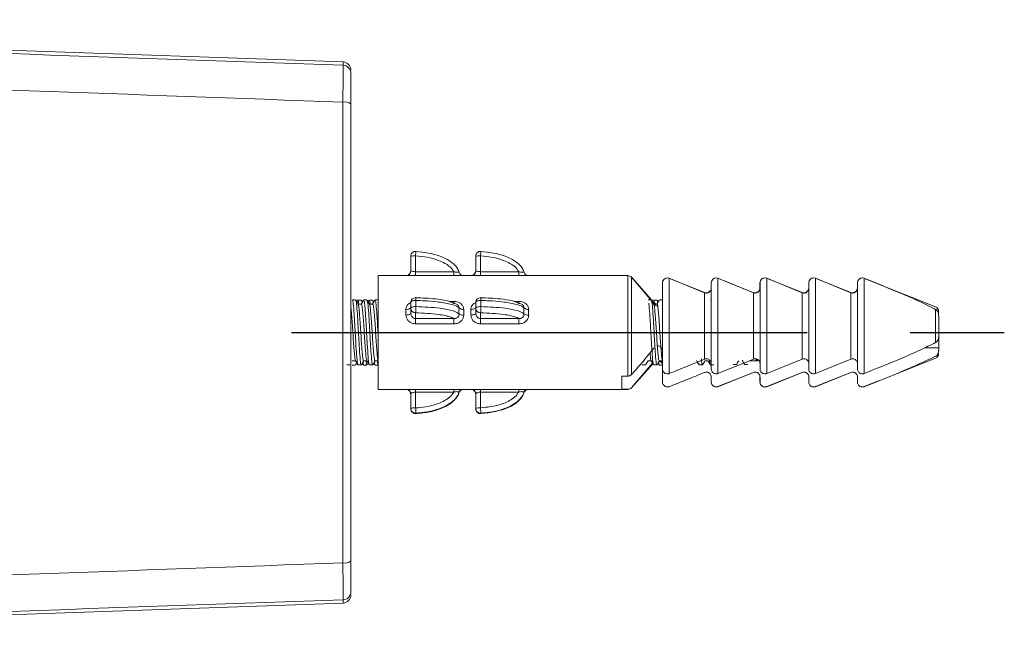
# Model space of a CAD drawing. Header units: millimetres. Extents: x 3623 to 4479, y 1534 to 2139.
# Tile 11 of 21: x 4345 to 4406, y 1671 to 1709. Entities that reach past the tile are written whole.
import ezdxf

# ---------------------------------------------------------------- set-up
doc = ezdxf.new("R2010")
doc.units = ezdxf.units.MM
doc.linetypes.add('CENTER', pattern=[50.8, 31.75, -6.35, 6.35, -6.35])
doc.layers.add('Center', color=1, linetype='CENTER')

# ---------------------------------------------------------------- blocks, each defined once
blk = doc.blocks.new('A$C4B59321F')
at = {"color": 7, "linetype": 'Continuous', "lineweight": 15}
for p, q in [((80.517, 35.898), (6, 38.5)), ((80.517, 35.898), (6, 38.5)), ((80.508, 5.074), (80.508, 33.426)), ((81, 33.305), (81, 5.195)), ((84.681, 23.049), (84.681, 23.944)), ((84.981, 23.967), (84.981, 22.993)), ((84.997, 24.243), (84.997, 24.244)), ((88.681, 23.049), (88.681, 23.944)), ((88.981, 23.967), (88.981, 22.993)), ((88.997, 24.243), (88.997, 24.244)), ((84.681, 23.019), (84.681, 23.049)), ((88.681, 23.019), (88.681, 23.049)), ((82.684, 22.75), (82.681, 22.75)), ((82.681, 21.268), (82.681, 22.75)), ((98.049, 22.75), (82.684, 22.75)), ((82.684, 20.5), (82.684, 22.75)), ((84.981, 22.993), (87.33, 22.993)), ((88.981, 22.993), (91.33, 22.993)), ((98.273, 22.649), (98.273, 22.65)), ((98.273, 22.649), (99.66, 21.007)), ((99.657, 21.09), (98.31, 22.606)), ((100.595, 22.585), (100.595, 16.728)), ((100.595, 22.585), (102.773, 21.699)), ((102.77, 21.715), (100.682, 22.55)), ((103.595, 22.585), (103.595, 16.728)), ((106.595, 22.585), (106.595, 16.728)), ((106.595, 22.585), (108.773, 21.699)), ((108.77, 21.715), (106.682, 22.55)), ((109.595, 22.585), (109.595, 16.728)), ((109.595, 22.585), (111.773, 21.699)), ((111.77, 21.715), (109.682, 22.55)), ((112.595, 22.585), (112.595, 16.728)), ((116.993, 20.826), (112.665, 22.557)), ((113.09, 22.388), (112.781, 22.511)), ((100.181, 21.231), (100.181, 22.307)), ((100.184, 17.006), (100.184, 22.307)), ((103.181, 22.03), (103.181, 22.307)), ((103.184, 17.006), (103.184, 22.307)), ((105.77, 21.715), (104.012, 22.418)), ((106.181, 22.03), (106.181, 22.307)), ((106.184, 17.006), (106.184, 22.307)), ((109.181, 22.03), (109.181, 22.307)), ((109.184, 17.006), (109.184, 22.307)), ((112.181, 22.03), (112.181, 22.307)), ((112.184, 17.006), (112.184, 22.307)), ((81.288, 21.251), (81.088, 21.251)), ((81.425, 21.244), (81.362, 21.134)), ((81.634, 21.25), (81.434, 21.25)), ((81.711, 21.127), (81.644, 21.243)), ((81.989, 21.251), (81.789, 21.251)), ((82.126, 21.244), (82.062, 21.134)), ((82.334, 21.25), (82.134, 21.25)), ((82.411, 21.127), (82.346, 21.24)), ((82.689, 21.251), (82.489, 21.251)), ((85, 21.219), (85, 20.846)), ((89, 21.219), (89, 20.846)), ((99.489, 21.251), (99.289, 21.251)), ((99.834, 21.25), (99.634, 21.25)), ((99.911, 21.127), (99.846, 21.239)), ((100.189, 21.251), (99.989, 21.251)), ((100.184, 21.237), (100.176, 21.176)), ((100.181, 21.29), (100.179, 21.25)), ((102.773, 17.614), (102.773, 21.699)), ((103.184, 21.247), (103.134, 21.247)), ((105.773, 17.614), (105.773, 21.699)), ((108.773, 17.614), (108.773, 21.699)), ((111.773, 17.614), (111.773, 21.699)), ((81.644, 21.001), (81.439, 21.001)), ((82.344, 21.001), (82.139, 21.001)), ((84.384, 20.326), (84.384, 20.67)), ((84.684, 20.739), (84.684, 21.112)), ((84.684, 20.418), (84.684, 20.739)), ((88.384, 20.326), (88.384, 20.67)), ((88.684, 20.739), (88.684, 21.112)), ((88.684, 20.418), (88.684, 20.739)), ((99.844, 21.001), (99.666, 21.001)), ((116.995, 18.639), (116.995, 20.675)), ((82.684, 15.75), (82.684, 20.5)), ((84.984, 20.458), (84.984, 20.11)), ((84.984, 20.11), (87.333, 20.11)), ((84.984, 20.11), (84.984, 19.784)), ((87.333, 20.11), (87.333, 19.784)), ((88.984, 20.458), (88.984, 20.11)), ((88.984, 20.11), (91.333, 20.11)), ((88.984, 20.11), (88.984, 19.784)), ((91.333, 20.11), (91.333, 19.784)), ((117.181, 20.547), (117.181, 20.432)), ((117.181, 20.431), (117.181, 20.432)), ((117.181, 20.278), (117.181, 20.431)), ((117.184, 20.217), (117.184, 20.238)), ((117.184, 20.238), (117.184, 19.075)), ((87.333, 19.784), (84.984, 19.784)), ((91.333, 19.784), (88.984, 19.784)), ((117.184, 18.31), (117.184, 19.075)), ((116.328, 18.31), (117.184, 18.31)), ((117.184, 18.178), (117.184, 18.31)), ((105.773, 17.614), (103.595, 16.728)), ((108.773, 17.614), (106.595, 16.728)), ((111.773, 17.614), (109.595, 16.728)), ((112.595, 15.916), (116.993, 17.675)), ((80.738, 17.251), (80.938, 17.251)), ((81.073, 17.304), (81.084, 17.302)), ((81.083, 17.501), (81.288, 17.501)), ((81.084, 17.25), (81.284, 17.25)), ((81.284, 17.302), (81.297, 17.299)), ((81.297, 17.263), (81.362, 17.375)), ((81.438, 17.251), (81.638, 17.251)), ((81.711, 17.368), (81.772, 17.264)), ((81.783, 17.501), (81.988, 17.501)), ((81.784, 17.25), (81.984, 17.25)), ((81.995, 17.26), (82.062, 17.375)), ((82.139, 17.251), (82.339, 17.251)), ((82.411, 17.367), (82.471, 17.264)), ((82.483, 17.501), (82.684, 17.501)), ((82.484, 17.25), (82.684, 17.25)), ((82.681, 15.75), (82.681, 17.507)), ((98.273, 15.855), (99.549, 17.34)), ((98.273, 15.854), (99.587, 17.332)), ((98.939, 17.251), (99.139, 17.251)), ((99.283, 17.501), (99.488, 17.501)), ((99.639, 17.251), (99.839, 17.251)), ((99.911, 17.367), (99.972, 17.263)), ((99.983, 17.501), (100.184, 17.501)), ((99.984, 17.25), (100.175, 17.25)), ((100.181, 16.194), (100.181, 17.267)), ((100.184, 17.006), (100.184, 16.194)), ((102.405, 17.341), (102.438, 17.297)), ((102.438, 17.251), (102.638, 17.251)), ((102.783, 17.501), (102.99, 17.501)), ((104.538, 17.279), (104.738, 17.279)), ((105.213, 17.341), (105.238, 17.323)), ((105.238, 17.291), (105.438, 17.291)), ((105.56, 17.501), (105.954, 17.501)), ((106.004, 17.515), (106.078, 17.558)), ((97.684, 16.565), (97.684, 15.756)), ((98.049, 16.565), (97.684, 16.565)), ((100.978, 16.069), (101.905, 16.44)), ((103.181, 16.194), (103.181, 16.507)), ((103.184, 16.509), (103.184, 16.194)), ((103.595, 15.918), (105.773, 16.794)), ((103.595, 15.916), (105.77, 16.786)), ((106.181, 16.194), (106.181, 16.507)), ((106.184, 16.509), (106.184, 16.194)), ((106.595, 15.918), (108.773, 16.794)), ((106.595, 15.916), (108.77, 16.786)), ((109.181, 16.194), (109.181, 16.507)), ((109.184, 16.509), (109.184, 16.194)), ((109.595, 15.918), (111.773, 16.794)), ((109.595, 15.916), (111.77, 16.786)), ((112.181, 16.194), (112.181, 16.507)), ((112.184, 16.509), (112.184, 16.194)), ((98.639, 16.273), (98.273, 15.855)), ((98.273, 15.855), (98.273, 15.851)), ((100.561, 15.904), (100.595, 15.915)), ((100.595, 15.918), (100.595, 15.915)), ((103.561, 15.904), (103.595, 15.915)), ((103.595, 15.918), (103.595, 15.915)), ((106.561, 15.904), (106.595, 15.915)), ((106.595, 15.918), (106.595, 15.915)), ((109.561, 15.904), (109.595, 15.915)), ((109.595, 15.918), (109.595, 15.915)), ((112.561, 15.904), (112.595, 15.915)), ((113.478, 16.273), (112.595, 15.918)), ((112.595, 15.918), (112.595, 15.915)), ((82.681, 15.75), (82.684, 15.75)), ((82.684, 15.75), (98.049, 15.75)), ((84.681, 14.587), (84.681, 15.482)), ((87.33, 15.585), (84.981, 15.585)), ((84.981, 15.585), (84.981, 14.61)), ((88.681, 14.587), (88.681, 15.482)), ((91.33, 15.585), (88.981, 15.585)), ((88.981, 15.585), (88.981, 14.61)), ((97.684, 15.756), (98.049, 15.756)), ((84.681, 14.557), (84.681, 14.587)), ((88.681, 14.557), (88.681, 14.587)), ((84.997, 14.289), (84.997, 14.258)), ((84.997, 14.258), (84.997, 14.257)), ((88.997, 14.289), (88.997, 14.258)), ((88.997, 14.258), (88.997, 14.257)), ((6, 0), (80.517, 2.602))]:
    blk.add_line(p, q, dxfattribs=at)
at = {"color": 8, "linetype": 'Continuous', "lineweight": 15}
for p, q in [((80.517, 35.7), (80.517, 35.898)), ((80.517, 35.898), (80.517, 35.898)), ((84.981, 22.993), (84.981, 22.75)), ((87.33, 22.993), (87.33, 22.75)), ((88.981, 22.993), (88.981, 22.75)), ((91.33, 22.993), (91.33, 22.75)), ((98.049, 16.565), (98.049, 22.75)), ((98.273, 22.65), (98.273, 16.664)), ((87.044, 21.16), (87.333, 21.16)), ((87.333, 21.16), (87.333, 21.039)), ((91.044, 21.16), (91.333, 21.16)), ((91.333, 21.16), (91.333, 21.039)), ((99.657, 21.001), (99.657, 21.09)), ((105.954, 17.501), (105.954, 17.599)), ((106.004, 17.606), (106.004, 17.515)), ((84.981, 15.585), (84.981, 15.75)), ((87.33, 15.585), (87.33, 15.75)), ((88.981, 15.585), (88.981, 15.75)), ((91.33, 15.585), (91.33, 15.75)), ((98.049, 15.75), (98.049, 15.756)), ((80.517, 2.602), (80.517, 2.8))]:
    blk.add_line(p, q, dxfattribs=at)
at = {"color": 7, "linetype": 'Continuous', "lineweight": 15, "flags": 128}
for points in [[(100.204, 22.422), (100.19, 22.38), (100.181, 22.307)], [(103.204, 22.422), (103.19, 22.38), (103.181, 22.307)], [(106.204, 22.422), (106.19, 22.38), (106.181, 22.307)], [(109.204, 22.422), (109.19, 22.38), (109.181, 22.307)], [(112.204, 22.422), (112.19, 22.38), (112.181, 22.307)], [(85, 21.219), (84.939, 21.218), (84.88, 21.213), (84.826, 21.203), (84.778, 21.19), (84.738, 21.174), (84.708, 21.155), (84.69, 21.134), (84.684, 21.112)], [(84.984, 21.393), (84.987, 21.408), (84.99, 21.412), (84.993, 21.405), (84.995, 21.386), (84.997, 21.357), (84.999, 21.318), (85, 21.272), (85, 21.219)], [(89, 21.219), (88.939, 21.218), (88.88, 21.213), (88.826, 21.203), (88.778, 21.19), (88.738, 21.174), (88.708, 21.155), (88.69, 21.134), (88.684, 21.112)], [(88.984, 21.393), (88.987, 21.408), (88.99, 21.412), (88.993, 21.405), (88.995, 21.386), (88.997, 21.357), (88.999, 21.318), (89, 21.272), (89, 21.219)], [(84.384, 20.67), (84.443, 20.673), (84.499, 20.68), (84.551, 20.691), (84.596, 20.706), (84.633, 20.724), (84.661, 20.745), (84.678, 20.768), (84.684, 20.792)], [(84.684, 20.739), (84.69, 20.76), (84.708, 20.781), (84.738, 20.8), (84.778, 20.816), (84.826, 20.83), (84.88, 20.839), (84.939, 20.845), (85, 20.846)], [(88.384, 20.67), (88.443, 20.673), (88.499, 20.68), (88.551, 20.691), (88.596, 20.706), (88.633, 20.724), (88.661, 20.745), (88.678, 20.768), (88.684, 20.792)], [(88.684, 20.739), (88.69, 20.76), (88.708, 20.781), (88.738, 20.8), (88.778, 20.816), (88.826, 20.83), (88.88, 20.839), (88.939, 20.845), (89, 20.846)], [(99.798, 21.001), (99.726, 21.033), (99.657, 21.09)], [(84.384, 20.326), (84.443, 20.328), (84.499, 20.333), (84.551, 20.342), (84.596, 20.353), (84.633, 20.367), (84.661, 20.383), (84.678, 20.4), (84.684, 20.418)], [(88.384, 20.326), (88.443, 20.328), (88.499, 20.333), (88.551, 20.342), (88.596, 20.353), (88.633, 20.367), (88.661, 20.383), (88.678, 20.4), (88.684, 20.418)], [(103.138, 17.254), (103.238, 17.254), (103.338, 17.254)]]:
    blk.add_lwpolyline(points, dxfattribs=at)
at = {"color": 7, "linetype": 'Continuous', "lineweight": 15}
for centre, radius, start, end in [((80.5, 35.398), 0.5, 0, 88), ((80.5, 35.399), 0.5, 0, 88), ((80.5, 35.201), 0.5, 0.00432, 88.00474), ((80.622, 32.829), 0.608, 51.58795, 100.79886), ((84.981, 23.944), 0.3, 86.892, 179.90982), ((84.907, 22.969), 1, 85.72545, 103.02419), ((84.981, 23.944), 0.3, 86.9786, 90), ((88.981, 23.944), 0.3, 86.892, 179.90982), ((88.907, 22.969), 1, 85.72545, 103.02419), ((88.981, 23.944), 0.3, 86.9786, 90), ((84.381, 23.049), 0.3, 274.67225, 359.99226), ((88.381, 23.049), 0.3, 274.67225, 359.99226), ((84.381, 23.049), 0.3, 274.67666, 328.81764), ((88.381, 23.049), 0.3, 274.67666, 328.81764), ((98.049, 22.45), 0.3, 41.63354, 90), ((100.481, 22.307), 0.3, 89.71196, 154.81245), ((100.484, 22.307), 0.3, 68.19859, 153.89824), ((103.481, 22.307), 0.3, 89.71127, 154.81245), ((103.484, 22.307), 0.3, 68.19859, 153.89824), ((106.481, 22.307), 0.3, 89.7116, 154.81245), ((106.484, 22.307), 0.3, 68.19859, 153.89824), ((109.481, 22.307), 0.3, 89.7119, 154.81245), ((109.484, 22.307), 0.3, 68.19859, 153.89824), ((112.481, 22.307), 0.3, 89.71198, 154.81245), ((112.484, 22.307), 0.3, 68.19859, 153.89824), ((102.881, 21.994), 0.3, 248.19859, 0), ((105.881, 21.994), 0.3, 248.19859, 0), ((108.881, 21.994), 0.3, 248.19859, 0), ((111.881, 21.994), 0.3, 248.19859, 0), ((84.974, 21.102), 0.291, 88.11518, 177.98216), ((88.974, 21.102), 0.291, 88.11518, 177.98216), ((84.974, 20.749), 0.291, 182.01784, 271.88482), ((81.274, 20.804), 3.726, 354.67354, 0.63539), ((87.908, 21.059), 0.39, 229.44609, 275.07953), ((88.974, 20.749), 0.291, 182.01784, 271.88482), ((85.274, 20.804), 3.726, 354.67354, 0.63539), ((91.908, 21.059), 0.39, 229.44609, 275.07953), ((116.881, 20.547), 0.3, 0, 68.19859), ((87.892, 20.788), 0.465, 239.21127, 276.23749), ((91.892, 20.788), 0.465, 239.21127, 276.23749), ((116.881, 17.954), 0.3, 291.80141, 0), ((99.881, 17.211), 0.3, 7.60557, 70.10189), ((105.954, 17.601), 0.1, 270, 300), ((98.049, 16.05), 0.3, 270, 318.36646), ((84.381, 15.452), 0.3, 0.00137, 44.03335), ((87.94, 15.451), 0.3, 94.6855, 164.06263), ((88.381, 15.452), 0.3, 0.00137, 44.03335), ((91.94, 15.451), 0.3, 94.6855, 164.06263), ((84.907, 13.613), 1, 85.72545, 103.02419), ((84.981, 14.588), 0.3, 180.09018, 273.108), ((84.981, 14.557), 0.3, 180, 273.0214), ((84.981, 14.557), 0.3, 180.09018, 273.108), ((61.039, 13.269), 23.98, 2.43792, 3.2074), ((88.907, 13.613), 1, 85.72545, 103.02419), ((88.981, 14.588), 0.3, 180.09018, 273.108), ((88.981, 14.557), 0.3, 180, 273.0214), ((88.981, 14.557), 0.3, 180.09018, 273.108), ((65.039, 13.269), 23.98, 2.43792, 3.2074), ((80.622, 5.671), 0.608, 259.20114, 308.41205), ((80.5, 3.299), 0.5, 271.99526, 359.99568), ((80.5, 3.102), 0.5, 272, 0)]:
    blk.add_arc(centre, radius, start, end, dxfattribs=at)
at = {"color": 8, "linetype": 'Continuous', "lineweight": 15}
for centre, radius, start, end in [((100.716, 23.206), 15.753, 176.22456, 177.23234), ((104.716, 23.206), 15.753, 176.22456, 177.23234), ((84.381, 23.049), 0.3, 328.81998, 359.99946), ((88.381, 23.049), 0.3, 328.81998, 359.99946), ((84.381, 15.451), 0.3, 44.03316, 85.31653), ((84.384, 15.482), 0.297, 0.11849, 64.72234), ((87.937, 15.482), 0.298, 115.36172, 163.85068), ((88.381, 15.451), 0.3, 44.03316, 85.31653), ((88.384, 15.482), 0.297, 0.11849, 64.72234), ((91.937, 15.482), 0.298, 115.36172, 163.85068)]:
    blk.add_arc(centre, radius, start, end, dxfattribs=at)
at = {"color": 7, "linetype": 'Continuous', "lineweight": 15}
for points, knots in [([(6, 38.291), (17.995, 37.874), (42.834, 37.01), (67.673, 36.147), (80.517, 35.7)], [0, 0, 0, 0, 0.482903, 1, 1, 1, 1]), ([(80.508, 33.426), (67.65, 33.894), (42.814, 34.798), (17.977, 35.701), (6, 36.136)], [0, 0, 0, 0, 0.517743, 1, 1, 1, 1]), ([(80.508, 33.426), (80.51, 33.745), (80.513, 34.385), (80.517, 35.127), (80.518, 35.603), (80.517, 35.669), (80.517, 35.7)], [0, 0, 0, 0, 0.257765, 0.515551, 0.773231, 1, 1, 1, 1]), ([(81, 35.201), (81, 35.175), (81, 35.12), (81, 34.723), (81, 34.104), (81, 33.571), (81, 33.305)], [0, 0, 0, 0, 0.226758, 0.484429, 0.742217, 1, 1, 1, 1]), ([(87.33, 22.993), (87.301, 23.045), (87.224, 23.178), (87.034, 23.35), (86.751, 23.537), (86.308, 23.735), (85.7, 23.903), (85.223, 23.945), (84.981, 23.967)], [0, 0, 0, 0, 0.068066, 0.175004, 0.286423, 0.455384, 0.724229, 1, 1, 1, 1]), ([(84.997, 24.243), (85.507, 24.183), (86.182, 24.104), (87.004, 23.727), (87.404, 23.428), (87.6, 23.122), (87.64, 23), (87.651, 22.967)], [0, 0, 0, 0, 0.493059, 0.652398, 0.874608, 0.966543, 1, 1, 1, 1]), ([(91.33, 22.993), (91.3, 23.044), (91.174, 23.262), (90.831, 23.497), (90.092, 23.84), (89.462, 23.912), (88.981, 23.967)], [0, 0, 0, 0, 0.068236, 0.286198, 0.45558, 1, 1, 1, 1]), ([(88.997, 24.243), (89.507, 24.183), (90.182, 24.104), (91.004, 23.727), (91.404, 23.428), (91.6, 23.122), (91.64, 23), (91.651, 22.967)], [0, 0, 0, 0, 0.493059, 0.652398, 0.874608, 0.966543, 1, 1, 1, 1]), ([(84.678, 23.051), (84.679, 23.044), (84.685, 22.997), (84.668, 22.939), (84.64, 22.902), (84.636, 22.896)], [0, 0, 0, 0, 0.13658, 0.860781, 1, 1, 1, 1]), ([(84.681, 23.049), (84.685, 23.047), (84.691, 23.043), (84.743, 23.026), (84.818, 23.007), (84.903, 22.994), (84.959, 22.993), (84.981, 22.993)], [0, 0, 0, 0, 0.213325, 0.428609, 0.646172, 0.861726, 1, 1, 1, 1]), ([(88.678, 23.051), (88.679, 23.044), (88.685, 22.997), (88.668, 22.939), (88.64, 22.902), (88.636, 22.896)], [0, 0, 0, 0, 0.13658, 0.860781, 1, 1, 1, 1]), ([(88.681, 23.049), (88.685, 23.047), (88.691, 23.043), (88.743, 23.026), (88.818, 23.007), (88.903, 22.994), (88.959, 22.993), (88.981, 22.993)], [0, 0, 0, 0, 0.2133253, 0.4286089, 0.6461721, 0.8617265, 1, 1, 1, 1]), ([(87.33, 22.993), (87.335, 22.991), (87.371, 22.98), (87.421, 22.969), (87.497, 22.961), (87.547, 22.96), (87.6, 22.962), (87.642, 22.966), (87.648, 22.967), (87.651, 22.967)], [0, 0, 0, 0, 0.027434, 0.231118, 0.301702, 0.519144, 0.581325, 0.782015, 1, 1, 1, 1]), ([(87.707, 22.862), (87.687, 22.888), (87.661, 22.92), (87.655, 22.96), (87.654, 22.968)], [0, 0, 0, 0, 0.808383, 1, 1, 1, 1]), ([(87.928, 22.751), (87.928, 22.751), (87.925, 22.751), (87.904, 22.752), (87.857, 22.759), (87.785, 22.789), (87.728, 22.826), (87.709, 22.859), (87.707, 22.862)], [0, 0, 0, 0, 0.002336, 0.099023, 0.278707, 0.572544, 0.968674, 1, 1, 1, 1]), ([(91.33, 22.993), (91.335, 22.991), (91.371, 22.98), (91.421, 22.969), (91.497, 22.961), (91.547, 22.96), (91.6, 22.962), (91.642, 22.966), (91.648, 22.967), (91.651, 22.967)], [0, 0, 0, 0, 0.027434, 0.231118, 0.301702, 0.519144, 0.581325, 0.782015, 1, 1, 1, 1]), ([(91.707, 22.862), (91.687, 22.888), (91.661, 22.92), (91.655, 22.96), (91.654, 22.968)], [0, 0, 0, 0, 0.808383, 1, 1, 1, 1]), ([(91.928, 22.751), (91.928, 22.751), (91.925, 22.751), (91.904, 22.752), (91.857, 22.759), (91.785, 22.789), (91.728, 22.826), (91.709, 22.859), (91.707, 22.862)], [0, 0, 0, 0, 0.002336, 0.099023, 0.278707, 0.572544, 0.968674, 1, 1, 1, 1]), ([(100.184, 22.307), (100.184, 22.31), (100.184, 22.349), (100.189, 22.397), (100.214, 22.433), (100.217, 22.438)], [0, 0, 0, 0, 0.059523, 0.864176, 1, 1, 1, 1]), ([(103.184, 22.307), (103.184, 22.31), (103.184, 22.349), (103.189, 22.397), (103.214, 22.433), (103.217, 22.438)], [0, 0, 0, 0, 0.059523, 0.864176, 1, 1, 1, 1]), ([(103.595, 22.585), (103.959, 22.44), (104.688, 22.15), (105.411, 21.849), (105.773, 21.699)], [0, 0, 0, 0, 0.499977, 1, 1, 1, 1]), ([(106.184, 22.307), (106.184, 22.31), (106.184, 22.349), (106.189, 22.397), (106.214, 22.433), (106.217, 22.438)], [0, 0, 0, 0, 0.059523, 0.864176, 1, 1, 1, 1]), ([(109.184, 22.307), (109.184, 22.31), (109.184, 22.349), (109.189, 22.397), (109.214, 22.433), (109.217, 22.438)], [0, 0, 0, 0, 0.059523, 0.864176, 1, 1, 1, 1]), ([(112.184, 22.307), (112.184, 22.31), (112.184, 22.349), (112.189, 22.397), (112.214, 22.433), (112.217, 22.438)], [0, 0, 0, 0, 0.059523, 0.864176, 1, 1, 1, 1]), ([(112.595, 22.585), (113.41, 22.258), (114.56, 21.795), (116.03, 21.161), (116.673, 20.837), (116.995, 20.675)], [0, 0, 0, 0, 0.548068, 0.773865, 1, 1, 1, 1]), ([(103.184, 21.988), (103.184, 21.986), (103.184, 21.947), (103.168, 21.869), (103.113, 21.778), (103.036, 21.715), (102.952, 21.679), (102.858, 21.671), (102.801, 21.69), (102.773, 21.699)], [0, 0, 0, 0, 0.011379, 0.207261, 0.407026, 0.550454, 0.702586, 0.855025, 1, 1, 1, 1]), ([(106.184, 21.988), (106.184, 21.986), (106.184, 21.947), (106.168, 21.869), (106.113, 21.778), (106.036, 21.715), (105.952, 21.679), (105.858, 21.671), (105.801, 21.69), (105.773, 21.699)], [0, 0, 0, 0, 0.011379, 0.207261, 0.407026, 0.550454, 0.702586, 0.855025, 1, 1, 1, 1]), ([(109.184, 21.988), (109.184, 21.986), (109.184, 21.947), (109.168, 21.869), (109.113, 21.778), (109.036, 21.715), (108.952, 21.679), (108.858, 21.671), (108.801, 21.69), (108.773, 21.699)], [0, 0, 0, 0, 0.011379, 0.207261, 0.407026, 0.550454, 0.702586, 0.855025, 1, 1, 1, 1]), ([(112.184, 21.988), (112.184, 21.986), (112.184, 21.947), (112.168, 21.869), (112.113, 21.778), (112.036, 21.715), (111.952, 21.679), (111.858, 21.671), (111.801, 21.69), (111.773, 21.699)], [0, 0, 0, 0, 0.011379, 0.207261, 0.407026, 0.550454, 0.702586, 0.855025, 1, 1, 1, 1]), ([(81.088, 21.202), (81.095, 21.215), (81.119, 21.259), (81.159, 20.906), (81.209, 20.221), (81.26, 19.316), (81.311, 18.397), (81.361, 17.677), (81.401, 17.285), (81.423, 17.301), (81.429, 17.305)], [0, 0, 0, 0, 0.0581409, 0.2066501, 0.3551604, 0.5036724, 0.6521839, 0.8006943, 0.9492032, 1, 1, 1, 1]), ([(81.288, 21.202), (81.295, 21.215), (81.318, 21.259), (81.359, 20.906), (81.409, 20.221), (81.46, 19.315), (81.511, 18.399), (81.561, 17.673), (81.604, 17.269), (81.629, 17.294), (81.638, 17.302)], [0, 0, 0, 0, 0.057032, 0.201548, 0.346066, 0.490585, 0.635106, 0.779625, 0.924142, 1, 1, 1, 1]), ([(81.449, 20.984), (81.424, 21.026), (81.375, 21.111), (81.326, 21.196), (81.301, 21.238)], [0, 0, 0, 0, 0.4998658, 1, 1, 1, 1]), ([(81.434, 21.2), (81.444, 21.215), (81.461, 21.244), (81.477, 21.076), (81.485, 21.001)], [0, 0, 0, 0, 0.551734, 1, 1, 1, 1]), ([(81.634, 21.2), (81.644, 21.223), (81.656, 21.253), (81.669, 21.138), (81.672, 21.109)], [0, 0, 0, 0, 0.746499, 1, 1, 1, 1]), ([(81.776, 21.239), (81.752, 21.196), (81.706, 21.117), (81.66, 21.038), (81.638, 21.001)], [0, 0, 0, 0, 0.5335106, 1, 1, 1, 1]), ([(81.776, 21.206), (81.789, 21.221), (81.82, 21.254), (81.867, 20.82), (81.918, 20.081), (81.968, 19.164), (82.019, 18.259), (82.069, 17.589), (82.106, 17.25), (82.127, 17.284), (82.13, 17.289)], [0, 0, 0, 0, 0.114586, 0.257505, 0.400424, 0.543344, 0.686263, 0.829181, 0.972097, 1, 1, 1, 1]), ([(81.989, 21.2), (81.998, 21.208), (82.024, 21.229), (82.067, 20.815), (82.118, 20.082), (82.168, 19.163), (82.219, 18.262), (82.269, 17.578), (82.313, 17.224), (82.339, 17.287), (82.349, 17.31)], [0, 0, 0, 0, 0.07744, 0.217689, 0.357939, 0.49819, 0.638438, 0.778685, 0.918932, 1, 1, 1, 1]), ([(82.147, 20.986), (82.123, 21.029), (82.074, 21.113), (82.025, 21.198), (82, 21.24)], [0, 0, 0, 0, 0.4998321, 1, 1, 1, 1]), ([(82.134, 21.208), (82.147, 21.219), (82.164, 21.235), (82.181, 21.055), (82.186, 21.001)], [0, 0, 0, 0, 0.700551, 1, 1, 1, 1]), ([(82.334, 21.209), (82.346, 21.227), (82.36, 21.249), (82.374, 21.112), (82.376, 21.094)], [0, 0, 0, 0, 0.868558, 1, 1, 1, 1]), ([(82.476, 21.238), (82.451, 21.195), (82.405, 21.117), (82.36, 21.038), (82.338, 21.001)], [0, 0, 0, 0, 0.535126, 1, 1, 1, 1]), ([(82.476, 21.232), (82.492, 21.231), (82.525, 21.228), (82.575, 20.717), (82.626, 19.946), (82.661, 19.274), (82.68, 18.966), (82.681, 18.94)], [0, 0, 0, 0, 0.23889, 0.484858, 0.730825, 0.97679, 1, 1, 1, 1]), ([(84.984, 21.393), (85.398, 21.376), (86.082, 21.349), (86.837, 21.229), (87.205, 21.123), (87.303, 21.062), (87.333, 21.044)], [0, 0, 0, 0, 0.472067, 0.778735, 0.931401, 1, 1, 1, 1]), ([(87.654, 20.763), (87.647, 20.77), (87.609, 20.814), (87.452, 20.905), (87.13, 21.004), (86.723, 21.084), (86.196, 21.155), (85.616, 21.202), (85.176, 21.214), (85, 21.219)], [0, 0, 0, 0, 0.020832, 0.12545, 0.283902, 0.42695, 0.573375, 0.828545, 1, 1, 1, 1]), ([(88.984, 21.393), (89.398, 21.376), (90.082, 21.349), (90.837, 21.229), (91.205, 21.123), (91.303, 21.062), (91.333, 21.044)], [0, 0, 0, 0, 0.472067, 0.778735, 0.931401, 1, 1, 1, 1]), ([(91.654, 20.763), (91.647, 20.77), (91.609, 20.814), (91.452, 20.905), (91.014, 21.039), (90.339, 21.143), (89.616, 21.202), (89.176, 21.214), (89, 21.219)], [0, 0, 0, 0, 0.020848, 0.125544, 0.284114, 0.573057, 0.828417, 1, 1, 1, 1]), ([(99.647, 20.988), (99.622, 21.03), (99.573, 21.115), (99.524, 21.199), (99.499, 21.242)], [0, 0, 0, 0, 0.499852, 1, 1, 1, 1]), ([(99.634, 21.214), (99.647, 21.222), (99.665, 21.233), (99.682, 21.048), (99.686, 21.001)], [0, 0, 0, 0, 0.7467589, 1, 1, 1, 1]), ([(99.834, 21.214), (99.847, 21.23), (99.862, 21.247), (99.876, 21.101), (99.878, 21.086)], [0, 0, 0, 0, 0.8983045, 1, 1, 1, 1]), ([(99.976, 21.238), (99.951, 21.196), (99.905, 21.117), (99.86, 21.038), (99.838, 21.001)], [0, 0, 0, 0, 0.534061, 1, 1, 1, 1]), ([(99.976, 21.233), (99.976, 21.236), (99.98, 21.263), (99.985, 21.237), (99.989, 21.214)], [0, 0, 0, 0, 0.09243, 1, 1, 1, 1]), ([(81, 20.767), (81.005, 20.735), (81.022, 20.622), (81.052, 20.252), (81.09, 19.716), (81.128, 19.115), (81.165, 18.535), (81.203, 18.03), (81.24, 17.682), (81.267, 17.51), (81.282, 17.52), (81.284, 17.521)], [0, 0, 0, 0, 0.052408, 0.18512, 0.317834, 0.450548, 0.583264, 0.715979, 0.848694, 0.981405, 1, 1, 1, 1]), ([(81.783, 17.526), (81.776, 17.522), (81.757, 17.509), (81.725, 17.706), (81.688, 18.078), (81.65, 18.593), (81.612, 19.179), (81.575, 19.774), (81.537, 20.312), (81.499, 20.719), (81.469, 20.946), (81.452, 20.96), (81.447, 20.964)], [0, 0, 0, 0, 0.059128, 0.171255, 0.28338, 0.395507, 0.507632, 0.619759, 0.731884, 0.84401, 0.956135, 1, 1, 1, 1]), ([(81.644, 20.981), (81.648, 20.987), (81.664, 21.013), (81.692, 20.86), (81.73, 20.531), (81.768, 20.043), (81.806, 19.469), (81.843, 18.87), (81.881, 18.312), (81.918, 17.867), (81.953, 17.58), (81.975, 17.542), (81.985, 17.526)], [0, 0, 0, 0, 0.031374, 0.142005, 0.252634, 0.363264, 0.473891, 0.58452, 0.695146, 0.805776, 0.916403, 1, 1, 1, 1]), ([(82.483, 17.511), (82.481, 17.508), (82.468, 17.476), (82.441, 17.605), (82.403, 17.9), (82.365, 18.368), (82.328, 18.931), (82.29, 19.531), (82.253, 20.101), (82.215, 20.569), (82.179, 20.89), (82.156, 20.95), (82.145, 20.977)], [0, 0, 0, 0, 0.012581, 0.124202, 0.235825, 0.347444, 0.459065, 0.570684, 0.682307, 0.793927, 0.90555, 1, 1, 1, 1]), ([(82.344, 20.98), (82.353, 20.979), (82.374, 20.976), (82.408, 20.744), (82.446, 20.344), (82.484, 19.813), (82.521, 19.22), (82.559, 18.631), (82.596, 18.109), (82.634, 17.729), (82.663, 17.529), (82.68, 17.53), (82.684, 17.53)], [0, 0, 0, 0, 0.077518, 0.188412, 0.29931, 0.410205, 0.521105, 0.632002, 0.742901, 0.853796, 0.964694, 1, 1, 1, 1]), ([(85, 20.846), (85.51, 20.824), (86.185, 20.796), (87.006, 20.661), (87.407, 20.554), (87.603, 20.444), (87.643, 20.401), (87.654, 20.389)], [0, 0, 0, 0, 0.493059, 0.6523984, 0.8746083, 0.9665434, 1, 1, 1, 1]), ([(87.333, 21.16), (87.338, 21.16), (87.41, 21.16), (87.549, 21.142), (87.718, 21.069), (87.848, 20.958), (87.93, 20.823), (87.938, 20.718), (87.942, 20.67)], [0, 0, 0, 0, 0.0168916, 0.2353719, 0.4507719, 0.6241792, 0.8280698, 1, 1, 1, 1]), ([(87.599, 20.92), (87.582, 20.939), (87.542, 20.981), (87.447, 21.026), (87.373, 21.037), (87.333, 21.044)], [0, 0, 0, 0, 0.2646, 0.601364, 1, 1, 1, 1]), ([(87.654, 20.389), (87.653, 20.418), (87.652, 20.545), (87.653, 20.668), (87.654, 20.763)], [0, 0, 0, 0, 0.234311, 1, 1, 1, 1]), ([(87.942, 20.67), (87.941, 20.584), (87.94, 20.47), (87.942, 20.353), (87.942, 20.326)], [0, 0, 0, 0, 0.76562, 1, 1, 1, 1]), ([(89, 20.846), (89.51, 20.824), (90.185, 20.796), (91.006, 20.661), (91.407, 20.554), (91.603, 20.444), (91.643, 20.401), (91.654, 20.389)], [0, 0, 0, 0, 0.493059, 0.6523984, 0.8746083, 0.9665434, 1, 1, 1, 1]), ([(91.333, 21.16), (91.338, 21.16), (91.41, 21.16), (91.549, 21.142), (91.718, 21.069), (91.848, 20.958), (91.93, 20.823), (91.938, 20.718), (91.942, 20.67)], [0, 0, 0, 0, 0.016892, 0.235372, 0.450772, 0.624179, 0.82807, 1, 1, 1, 1]), ([(91.599, 20.92), (91.582, 20.939), (91.542, 20.981), (91.447, 21.026), (91.373, 21.037), (91.333, 21.044)], [0, 0, 0, 0, 0.2646, 0.601364, 1, 1, 1, 1]), ([(91.654, 20.389), (91.653, 20.418), (91.652, 20.545), (91.653, 20.668), (91.654, 20.763)], [0, 0, 0, 0, 0.234311, 1, 1, 1, 1]), ([(91.942, 20.67), (91.941, 20.584), (91.94, 20.47), (91.942, 20.353), (91.942, 20.326)], [0, 0, 0, 0, 0.76562, 1, 1, 1, 1]), ([(99.334, 21.05), (99.346, 20.962), (99.375, 20.748), (99.42, 20.024), (99.471, 19.117), (99.522, 18.214), (99.572, 17.563), (99.608, 17.24), (99.627, 17.277), (99.63, 17.282)], [0, 0, 0, 0, 0.1215212, 0.2923872, 0.4632529, 0.6341164, 0.8049783, 0.9758399, 1, 1, 1, 1]), ([(99.489, 21.202), (99.499, 21.207), (99.526, 21.218), (99.57, 20.783), (99.62, 20.035), (99.671, 19.113), (99.722, 18.218), (99.772, 17.55), (99.815, 17.216), (99.841, 17.288), (99.85, 17.313)], [0, 0, 0, 0, 0.084754, 0.224634, 0.364514, 0.504393, 0.644271, 0.784148, 0.924026, 1, 1, 1, 1]), ([(99.983, 17.519), (99.973, 17.523), (99.951, 17.533), (99.916, 17.781), (99.878, 18.193), (99.841, 18.73), (99.803, 19.325), (99.766, 19.911), (99.728, 20.427), (99.69, 20.792), (99.663, 20.979), (99.648, 20.975), (99.645, 20.975)], [0, 0, 0, 0, 0.08596, 0.197528, 0.309094, 0.420664, 0.532232, 0.643801, 0.755368, 0.866935, 0.9785, 1, 1, 1, 1]), ([(99.88, 20.885), (99.854, 20.888), (99.801, 20.894), (99.723, 20.936), (99.683, 20.981), (99.66, 21.007)], [0, 0, 0, 0, 0.296645, 0.593057, 1, 1, 1, 1]), ([(99.844, 20.997), (99.845, 20.999), (99.858, 21.031), (99.883, 20.911), (99.921, 20.63), (99.959, 20.171), (99.997, 19.613), (100.034, 19.013), (100.072, 18.44), (100.109, 17.962), (100.147, 17.617), (100.172, 17.546), (100.184, 17.51)], [0, 0, 0, 0, 0.004633, 0.11547, 0.226306, 0.337142, 0.447977, 0.558814, 0.66965, 0.780487, 0.891323, 1, 1, 1, 1]), ([(116.995, 20.675), (117.014, 20.663), (117.068, 20.628), (117.139, 20.525), (117.179, 20.385), (117.182, 20.283), (117.184, 20.238)], [0, 0, 0, 0, 0.127367, 0.372978, 0.727811, 1, 1, 1, 1]), ([(84.984, 19.784), (84.94, 19.786), (84.829, 19.793), (84.661, 19.859), (84.509, 19.983), (84.404, 20.146), (84.391, 20.267), (84.384, 20.326)], [0, 0, 0, 0, 0.145418, 0.368001, 0.585083, 0.794333, 1, 1, 1, 1]), ([(84.684, 20.418), (84.687, 20.385), (84.694, 20.319), (84.745, 20.227), (84.821, 20.155), (84.906, 20.115), (84.962, 20.111), (84.984, 20.11)], [0, 0, 0, 0, 0.213325, 0.428609, 0.646172, 0.861726, 1, 1, 1, 1]), ([(87.333, 20.11), (87.303, 20.128), (87.226, 20.176), (87.037, 20.237), (86.753, 20.305), (86.311, 20.376), (85.703, 20.435), (85.226, 20.451), (84.984, 20.458)], [0, 0, 0, 0, 0.068066, 0.175004, 0.286423, 0.455384, 0.724229, 1, 1, 1, 1]), ([(87.333, 20.11), (87.338, 20.109), (87.374, 20.105), (87.423, 20.108), (87.5, 20.131), (87.55, 20.162), (87.603, 20.218), (87.645, 20.287), (87.651, 20.354), (87.654, 20.389)], [0, 0, 0, 0, 0.027434, 0.231118, 0.301702, 0.519144, 0.581325, 0.782015, 1, 1, 1, 1]), ([(87.942, 20.326), (87.942, 20.321), (87.943, 20.258), (87.917, 20.133), (87.84, 20.012), (87.734, 19.907), (87.581, 19.808), (87.422, 19.793), (87.333, 19.784)], [0, 0, 0, 0, 0.017458, 0.217503, 0.421286, 0.48534, 0.710599, 1, 1, 1, 1]), ([(88.984, 19.784), (88.94, 19.786), (88.829, 19.793), (88.661, 19.859), (88.509, 19.983), (88.404, 20.146), (88.391, 20.267), (88.384, 20.326)], [0, 0, 0, 0, 0.145418, 0.368001, 0.585083, 0.794333, 1, 1, 1, 1]), ([(88.684, 20.418), (88.687, 20.385), (88.694, 20.319), (88.745, 20.227), (88.821, 20.155), (88.906, 20.115), (88.962, 20.111), (88.984, 20.11)], [0, 0, 0, 0, 0.213325, 0.428609, 0.646172, 0.861726, 1, 1, 1, 1]), ([(91.333, 20.11), (91.303, 20.128), (91.176, 20.206), (90.834, 20.29), (90.094, 20.413), (89.464, 20.439), (88.984, 20.458)], [0, 0, 0, 0, 0.068236, 0.2861976, 0.4555805, 1, 1, 1, 1]), ([(91.333, 20.11), (91.338, 20.109), (91.374, 20.105), (91.423, 20.108), (91.5, 20.131), (91.55, 20.162), (91.603, 20.218), (91.645, 20.287), (91.651, 20.354), (91.654, 20.389)], [0, 0, 0, 0, 0.027434, 0.231118, 0.301702, 0.519144, 0.581325, 0.782015, 1, 1, 1, 1]), ([(91.942, 20.326), (91.942, 20.321), (91.943, 20.258), (91.917, 20.133), (91.84, 20.012), (91.734, 19.907), (91.581, 19.808), (91.422, 19.793), (91.333, 19.784)], [0, 0, 0, 0, 0.017458, 0.217503, 0.421286, 0.48534, 0.710599, 1, 1, 1, 1]), ([(117.184, 19.075), (117.184, 19.053), (117.182, 18.952), (117.152, 18.809), (117.069, 18.686), (117.014, 18.651), (116.995, 18.639)], [0, 0, 0, 0, 0.133829, 0.620556, 0.872451, 1, 1, 1, 1]), ([(99.66, 18.306), (99.412, 17.995), (98.966, 17.436), (98.486, 16.902), (98.273, 16.664)], [0, 0, 0, 0, 0.555879, 1, 1, 1, 1]), ([(99.863, 18.427), (99.89, 18.427), (99.943, 18.426), (100.024, 18.391), (100.102, 18.324), (100.163, 18.22), (100.183, 18.131), (100.184, 18.082), (100.184, 18.076)], [0, 0, 0, 0, 0.144515, 0.284445, 0.475706, 0.717754, 0.962839, 1, 1, 1, 1]), ([(116.995, 18.639), (116.68, 18.479), (116.048, 18.161), (114.742, 17.596), (113.588, 17.123), (112.76, 16.794), (112.595, 16.728)], [0, 0, 0, 0, 0.221564, 0.44372, 0.889151, 1, 1, 1, 1]), ([(99.41, 17.999), (99.417, 17.919), (99.437, 17.701), (99.462, 17.538), (99.479, 17.533), (99.484, 17.532)], [0, 0, 0, 0, 0.293045, 0.797879, 1, 1, 1, 1]), ([(102.773, 17.614), (102.411, 17.464), (101.688, 17.163), (100.96, 16.873), (100.595, 16.728)], [0, 0, 0, 0, 0.499968, 1, 1, 1, 1]), ([(102.573, 17.625), (102.584, 17.513), (102.609, 17.247), (102.634, 17.27), (102.649, 17.283)], [0, 0, 0, 0, 0.418645, 1, 1, 1, 1]), ([(102.773, 17.614), (102.774, 17.615), (102.807, 17.629), (102.873, 17.642), (102.968, 17.629), (103.051, 17.589), (103.121, 17.524), (103.171, 17.434), (103.184, 17.364), (103.184, 17.326), (103.184, 17.325)], [0, 0, 0, 0, 0.010378, 0.17498, 0.324274, 0.471755, 0.629142, 0.803258, 0.994183, 1, 1, 1, 1]), ([(105.773, 17.614), (105.774, 17.615), (105.807, 17.629), (105.873, 17.642), (105.968, 17.629), (106.051, 17.589), (106.121, 17.524), (106.171, 17.434), (106.184, 17.364), (106.184, 17.326), (106.184, 17.325)], [0, 0, 0, 0, 0.010378, 0.17498, 0.324274, 0.471755, 0.629142, 0.803258, 0.994183, 1, 1, 1, 1]), ([(108.773, 17.614), (108.774, 17.615), (108.807, 17.629), (108.873, 17.642), (108.968, 17.629), (109.051, 17.589), (109.121, 17.524), (109.171, 17.434), (109.184, 17.364), (109.184, 17.326), (109.184, 17.325)], [0, 0, 0, 0, 0.010378, 0.17498, 0.324274, 0.471755, 0.629142, 0.803258, 0.994183, 1, 1, 1, 1]), ([(111.773, 17.614), (111.774, 17.615), (111.807, 17.629), (111.873, 17.642), (111.968, 17.629), (112.051, 17.589), (112.121, 17.524), (112.171, 17.434), (112.184, 17.364), (112.184, 17.326), (112.184, 17.325)], [0, 0, 0, 0, 0.010378, 0.17498, 0.324274, 0.471755, 0.629142, 0.803258, 0.994183, 1, 1, 1, 1]), ([(112.595, 15.918), (113.415, 16.239), (114.901, 16.821), (116.346, 17.487), (116.995, 17.786)], [0, 0, 0, 0, 0.551068, 1, 1, 1, 1]), ([(116.995, 17.786), (116.999, 17.787), (117.026, 17.802), (117.057, 17.826), (117.113, 17.888), (117.172, 17.999), (117.18, 18.113), (117.184, 18.178)], [0, 0, 0, 0, 0.025596, 0.19508, 0.24725, 0.564914, 1, 1, 1, 1]), ([(81.282, 17.511), (81.307, 17.469), (81.356, 17.384), (81.405, 17.3), (81.429, 17.258)], [0, 0, 0, 0, 0.4999005, 1, 1, 1, 1]), ([(81.647, 17.258), (81.672, 17.3), (81.719, 17.381), (81.766, 17.462), (81.789, 17.501)], [0, 0, 0, 0, 0.520272, 1, 1, 1, 1]), ([(81.744, 17.425), (81.752, 17.36), (81.765, 17.241), (81.778, 17.28), (81.784, 17.298)], [0, 0, 0, 0, 0.537003, 1, 1, 1, 1]), ([(81.933, 17.501), (81.944, 17.404), (81.965, 17.219), (81.986, 17.281), (81.996, 17.31)], [0, 0, 0, 0, 0.525163, 1, 1, 1, 1]), ([(81.983, 17.51), (82.008, 17.468), (82.057, 17.384), (82.105, 17.299), (82.13, 17.257)], [0, 0, 0, 0, 0.499875, 1, 1, 1, 1]), ([(82.349, 17.26), (82.374, 17.302), (82.423, 17.387), (82.472, 17.471), (82.496, 17.513)], [0, 0, 0, 0, 0.500085, 1, 1, 1, 1]), ([(82.444, 17.424), (82.454, 17.34), (82.468, 17.226), (82.481, 17.272), (82.484, 17.284)], [0, 0, 0, 0, 0.74065, 1, 1, 1, 1]), ([(82.631, 17.501), (82.645, 17.374), (82.663, 17.216), (82.681, 17.273), (82.684, 17.284)], [0, 0, 0, 0, 0.809274, 1, 1, 1, 1]), ([(99.148, 17.258), (99.172, 17.301), (99.219, 17.382), (99.266, 17.462), (99.289, 17.501)], [0, 0, 0, 0, 0.522085, 1, 1, 1, 1]), ([(99.483, 17.51), (99.507, 17.468), (99.556, 17.384), (99.605, 17.299), (99.63, 17.257)], [0, 0, 0, 0, 0.499861, 1, 1, 1, 1]), ([(99.85, 17.262), (99.874, 17.304), (99.923, 17.388), (99.972, 17.473), (99.997, 17.515)], [0, 0, 0, 0, 0.500095, 1, 1, 1, 1]), ([(99.944, 17.424), (99.955, 17.332), (99.968, 17.219), (99.982, 17.268), (99.984, 17.277)], [0, 0, 0, 0, 0.810458, 1, 1, 1, 1]), ([(100.184, 17.246), (100.184, 17.248), (100.184, 17.292), (100.165, 17.378), (100.122, 17.466), (100.081, 17.497), (100.076, 17.501)], [0, 0, 0, 0, 0.026072, 0.470136, 0.937467, 1, 1, 1, 1]), ([(100.595, 16.728), (100.579, 16.722), (100.546, 16.711), (100.477, 16.703), (100.394, 16.715), (100.306, 16.758), (100.237, 16.826), (100.192, 16.912), (100.187, 16.975), (100.184, 17.006)], [0, 0, 0, 0, 0.084724, 0.179843, 0.339851, 0.499733, 0.663165, 0.835664, 1, 1, 1, 1]), ([(102.279, 17.518), (102.303, 17.476), (102.352, 17.391), (102.401, 17.307), (102.426, 17.265)], [0, 0, 0, 0, 0.499867, 1, 1, 1, 1]), ([(102.649, 17.26), (102.673, 17.302), (102.722, 17.387), (102.772, 17.471), (102.796, 17.514)], [0, 0, 0, 0, 0.500179, 1, 1, 1, 1]), ([(102.981, 17.516), (103.005, 17.474), (103.054, 17.39), (103.103, 17.306), (103.128, 17.264)], [0, 0, 0, 0, 0.4998698, 1, 1, 1, 1]), ([(103.077, 17.558), (103.079, 17.537), (103.091, 17.406), (103.112, 17.287), (103.13, 17.272), (103.138, 17.265)], [0, 0, 0, 0, 0.095539, 0.592181, 1, 1, 1, 1]), ([(103.595, 16.728), (103.579, 16.722), (103.546, 16.711), (103.477, 16.703), (103.394, 16.715), (103.306, 16.758), (103.237, 16.826), (103.192, 16.912), (103.187, 16.975), (103.184, 17.006)], [0, 0, 0, 0, 0.084724, 0.179843, 0.339851, 0.499733, 0.663165, 0.835664, 1, 1, 1, 1]), ([(104.75, 17.29), (104.775, 17.332), (104.816, 17.403), (104.856, 17.473), (104.873, 17.501)], [0, 0, 0, 0, 0.599515, 1, 1, 1, 1]), ([(105.081, 17.553), (105.105, 17.511), (105.154, 17.427), (105.203, 17.343), (105.227, 17.3)], [0, 0, 0, 0, 0.499854, 1, 1, 1, 1]), ([(106.595, 16.728), (106.579, 16.722), (106.546, 16.711), (106.477, 16.703), (106.394, 16.715), (106.306, 16.758), (106.237, 16.826), (106.192, 16.912), (106.187, 16.975), (106.184, 17.006)], [0, 0, 0, 0, 0.084724, 0.179843, 0.339851, 0.499733, 0.663165, 0.835664, 1, 1, 1, 1]), ([(109.595, 16.728), (109.579, 16.722), (109.546, 16.711), (109.477, 16.703), (109.394, 16.715), (109.306, 16.758), (109.237, 16.826), (109.192, 16.912), (109.187, 16.975), (109.184, 17.006)], [0, 0, 0, 0, 0.084724, 0.179843, 0.339851, 0.499733, 0.663165, 0.835664, 1, 1, 1, 1]), ([(112.595, 16.728), (112.579, 16.722), (112.546, 16.711), (112.477, 16.703), (112.394, 16.715), (112.306, 16.758), (112.237, 16.826), (112.192, 16.912), (112.187, 16.975), (112.184, 17.006)], [0, 0, 0, 0, 0.084724, 0.179843, 0.339851, 0.499733, 0.663165, 0.835664, 1, 1, 1, 1]), ([(98.273, 16.664), (98.248, 16.641), (98.207, 16.603), (98.127, 16.571), (98.077, 16.567), (98.049, 16.565)], [0, 0, 0, 0, 0.417135, 0.671648, 1, 1, 1, 1]), ([(100.595, 15.918), (100.777, 15.99), (101.141, 16.133), (101.686, 16.351), (102.23, 16.571), (102.592, 16.72), (102.773, 16.794)], [0, 0, 0, 0, 0.24999, 0.499983, 0.749988, 1, 1, 1, 1]), ([(103.184, 16.509), (103.183, 16.527), (103.18, 16.582), (103.146, 16.671), (103.072, 16.756), (102.976, 16.808), (102.875, 16.821), (102.808, 16.808), (102.776, 16.796), (102.773, 16.794)], [0, 0, 0, 0, 0.097273, 0.292654, 0.486369, 0.666656, 0.828898, 0.980059, 1, 1, 1, 1]), ([(106.184, 16.509), (106.183, 16.527), (106.18, 16.582), (106.146, 16.671), (106.072, 16.756), (105.976, 16.808), (105.875, 16.821), (105.808, 16.808), (105.776, 16.796), (105.773, 16.794)], [0, 0, 0, 0, 0.097273, 0.292654, 0.486369, 0.666656, 0.828898, 0.980059, 1, 1, 1, 1]), ([(109.184, 16.509), (109.183, 16.527), (109.18, 16.582), (109.146, 16.671), (109.072, 16.756), (108.976, 16.808), (108.875, 16.821), (108.808, 16.808), (108.776, 16.796), (108.773, 16.794)], [0, 0, 0, 0, 0.097273, 0.292654, 0.486369, 0.666656, 0.828898, 0.980059, 1, 1, 1, 1]), ([(112.184, 16.509), (112.183, 16.527), (112.18, 16.582), (112.146, 16.671), (112.072, 16.756), (111.976, 16.808), (111.875, 16.821), (111.808, 16.808), (111.776, 16.796), (111.773, 16.794)], [0, 0, 0, 0, 0.097273, 0.292654, 0.486369, 0.666656, 0.828898, 0.980059, 1, 1, 1, 1]), ([(98.049, 15.756), (98.061, 15.756), (98.092, 15.757), (98.154, 15.771), (98.22, 15.803), (98.258, 15.84), (98.273, 15.855)], [0, 0, 0, 0, 0.143051, 0.35299, 0.744782, 1, 1, 1, 1]), ([(100.184, 16.194), (100.187, 16.159), (100.194, 16.09), (100.25, 15.997), (100.333, 15.93), (100.419, 15.9), (100.504, 15.894), (100.559, 15.904), (100.592, 15.917), (100.595, 15.918)], [0, 0, 0, 0, 0.183485, 0.373192, 0.554244, 0.72489, 0.820724, 0.983017, 1, 1, 1, 1]), ([(103.184, 16.194), (103.187, 16.159), (103.194, 16.09), (103.25, 15.997), (103.333, 15.93), (103.419, 15.9), (103.504, 15.894), (103.559, 15.904), (103.592, 15.917), (103.595, 15.918)], [0, 0, 0, 0, 0.183485, 0.373192, 0.554244, 0.72489, 0.820724, 0.983017, 1, 1, 1, 1]), ([(106.184, 16.194), (106.187, 16.159), (106.194, 16.09), (106.25, 15.997), (106.333, 15.93), (106.419, 15.9), (106.504, 15.894), (106.559, 15.904), (106.592, 15.917), (106.595, 15.918)], [0, 0, 0, 0, 0.183485, 0.373192, 0.554244, 0.72489, 0.820724, 0.983017, 1, 1, 1, 1]), ([(109.184, 16.194), (109.187, 16.159), (109.194, 16.09), (109.25, 15.997), (109.333, 15.93), (109.419, 15.9), (109.504, 15.894), (109.559, 15.904), (109.592, 15.917), (109.595, 15.918)], [0, 0, 0, 0, 0.183485, 0.373192, 0.554244, 0.72489, 0.820724, 0.983017, 1, 1, 1, 1]), ([(112.184, 16.194), (112.187, 16.159), (112.194, 16.09), (112.25, 15.997), (112.333, 15.93), (112.419, 15.9), (112.504, 15.894), (112.559, 15.904), (112.592, 15.917), (112.595, 15.918)], [0, 0, 0, 0, 0.183485, 0.373192, 0.554244, 0.72489, 0.820724, 0.983017, 1, 1, 1, 1]), ([(84.394, 15.75), (84.399, 15.75), (84.412, 15.75), (84.456, 15.744), (84.526, 15.721), (84.571, 15.681), (84.597, 15.66)], [0, 0, 0, 0, 0.105952, 0.262564, 0.590518, 1, 1, 1, 1]), ([(84.981, 15.585), (84.948, 15.583), (84.881, 15.58), (84.792, 15.556), (84.724, 15.526), (84.687, 15.499), (84.683, 15.487), (84.681, 15.482)], [0, 0, 0, 0, 0.20883, 0.419792, 0.635224, 0.852795, 1, 1, 1, 1]), ([(84.981, 14.61), (85.187, 14.628), (85.6, 14.663), (86.136, 14.791), (86.586, 14.959), (86.939, 15.152), (87.203, 15.365), (87.3, 15.533), (87.33, 15.585)], [0, 0, 0, 0, 0.234307, 0.472195, 0.624245, 0.779115, 0.931519, 1, 1, 1, 1]), ([(87.651, 15.564), (87.645, 15.544), (87.606, 15.421), (87.449, 15.166), (87.127, 14.89), (86.72, 14.667), (86.193, 14.469), (85.613, 14.338), (85.174, 14.303), (84.997, 14.289)], [0, 0, 0, 0, 0.020832, 0.12545, 0.283902, 0.42695, 0.573375, 0.828545, 1, 1, 1, 1]), ([(84.997, 14.258), (85.29, 14.286), (85.886, 14.343), (86.602, 14.571), (87.133, 14.864), (87.437, 15.127), (87.598, 15.373), (87.639, 15.499), (87.651, 15.534)], [0, 0, 0, 0, 0.284893, 0.579175, 0.71946, 0.871965, 0.963991, 1, 1, 1, 1]), ([(87.651, 15.564), (87.649, 15.569), (87.645, 15.579), (87.605, 15.596), (87.539, 15.609), (87.444, 15.614), (87.37, 15.595), (87.33, 15.585)], [0, 0, 0, 0, 0.173018, 0.375117, 0.543599, 0.7526, 1, 1, 1, 1]), ([(87.651, 15.534), (87.651, 15.535), (87.649, 15.541), (87.65, 15.554), (87.651, 15.564)], [0, 0, 0, 0, 0.2343115, 1, 1, 1, 1]), ([(88.394, 15.75), (88.399, 15.75), (88.412, 15.75), (88.456, 15.744), (88.526, 15.721), (88.571, 15.681), (88.597, 15.66)], [0, 0, 0, 0, 0.105952, 0.262564, 0.590518, 1, 1, 1, 1]), ([(88.981, 15.585), (88.948, 15.583), (88.881, 15.58), (88.792, 15.556), (88.724, 15.526), (88.687, 15.499), (88.683, 15.487), (88.681, 15.482)], [0, 0, 0, 0, 0.20883, 0.419792, 0.635224, 0.852795, 1, 1, 1, 1]), ([(88.981, 14.61), (89.395, 14.656), (90.079, 14.732), (90.834, 15.068), (91.202, 15.364), (91.3, 15.533), (91.33, 15.585)], [0, 0, 0, 0, 0.4720672, 0.7787347, 0.9314012, 1, 1, 1, 1]), ([(91.651, 15.564), (91.645, 15.544), (91.606, 15.421), (91.449, 15.166), (91.011, 14.792), (90.336, 14.501), (89.613, 14.338), (89.174, 14.303), (88.997, 14.289)], [0, 0, 0, 0, 0.0208478, 0.1255439, 0.284114, 0.5730569, 0.828417, 1, 1, 1, 1]), ([(88.997, 14.258), (89.598, 14.333), (90.345, 14.425), (91.134, 14.865), (91.437, 15.127), (91.598, 15.373), (91.639, 15.499), (91.651, 15.534)], [0, 0, 0, 0, 0.578108, 0.718749, 0.871641, 0.9639, 1, 1, 1, 1]), ([(91.651, 15.564), (91.649, 15.569), (91.645, 15.579), (91.605, 15.596), (91.539, 15.609), (91.444, 15.614), (91.37, 15.595), (91.33, 15.585)], [0, 0, 0, 0, 0.173018, 0.375117, 0.543599, 0.7526, 1, 1, 1, 1]), ([(91.651, 15.534), (91.651, 15.535), (91.649, 15.541), (91.65, 15.554), (91.651, 15.564)], [0, 0, 0, 0, 0.234311, 1, 1, 1, 1]), ([(6, 2.364), (17.977, 2.799), (42.814, 3.702), (67.65, 4.606), (80.508, 5.074)], [0, 0, 0, 0, 0.482257, 1, 1, 1, 1]), ([(80.517, 2.8), (80.517, 2.839), (80.518, 2.917), (80.516, 3.451), (80.513, 4.19), (80.51, 4.792), (80.508, 5.074)], [0, 0, 0, 0, 0.257547, 0.51509, 0.772644, 1, 1, 1, 1]), ([(81, 5.195), (81, 4.96), (81, 4.458), (81, 3.842), (81, 3.397), (81, 3.332), (81, 3.299)], [0, 0, 0, 0, 0.227373, 0.484931, 0.742465, 1, 1, 1, 1]), ([(80.517, 2.8), (67.673, 2.353), (42.834, 1.49), (17.995, 0.626), (6, 0.209)], [0, 0, 0, 0, 0.517097, 1, 1, 1, 1])]:
    blk.add_open_spline(points, degree=3, knots=knots, dxfattribs=at)
at = {"color": 8, "linetype": 'Continuous', "lineweight": 15}
for points, knots in [([(84.384, 20.67), (84.387, 20.709), (84.395, 20.807), (84.473, 20.945), (84.581, 21.05), (84.667, 21.083), (84.695, 21.094)], [0, 0, 0, 0, 0.213382, 0.529832, 0.849872, 1, 1, 1, 1]), ([(87.654, 20.763), (87.652, 20.788), (87.647, 20.843), (87.623, 20.898), (87.6, 20.92), (87.599, 20.92)], [0, 0, 0, 0, 0.45605, 0.988753, 1, 1, 1, 1]), ([(88.384, 20.67), (88.387, 20.709), (88.395, 20.807), (88.473, 20.945), (88.581, 21.05), (88.667, 21.083), (88.695, 21.094)], [0, 0, 0, 0, 0.213382, 0.529832, 0.849872, 1, 1, 1, 1]), ([(91.654, 20.763), (91.652, 20.788), (91.647, 20.843), (91.623, 20.898), (91.6, 20.92), (91.599, 20.92)], [0, 0, 0, 0, 0.45605, 0.988753, 1, 1, 1, 1])]:
    blk.add_open_spline(points, degree=3, knots=knots, dxfattribs=at)

msp = doc.modelspace()

# ---------------------------------------------------------------- linework, layer by layer
at = {"layer": 'Center'}
msp.add_line((4362.104, 1690.142), (4405.993, 1690.142), dxfattribs=at)

# ---------------------------------------------------------------- block references
msp.add_blockref('A$C4B59321F', (4284.77, 1670.892))

doc.saveas('drawing.dxf')
